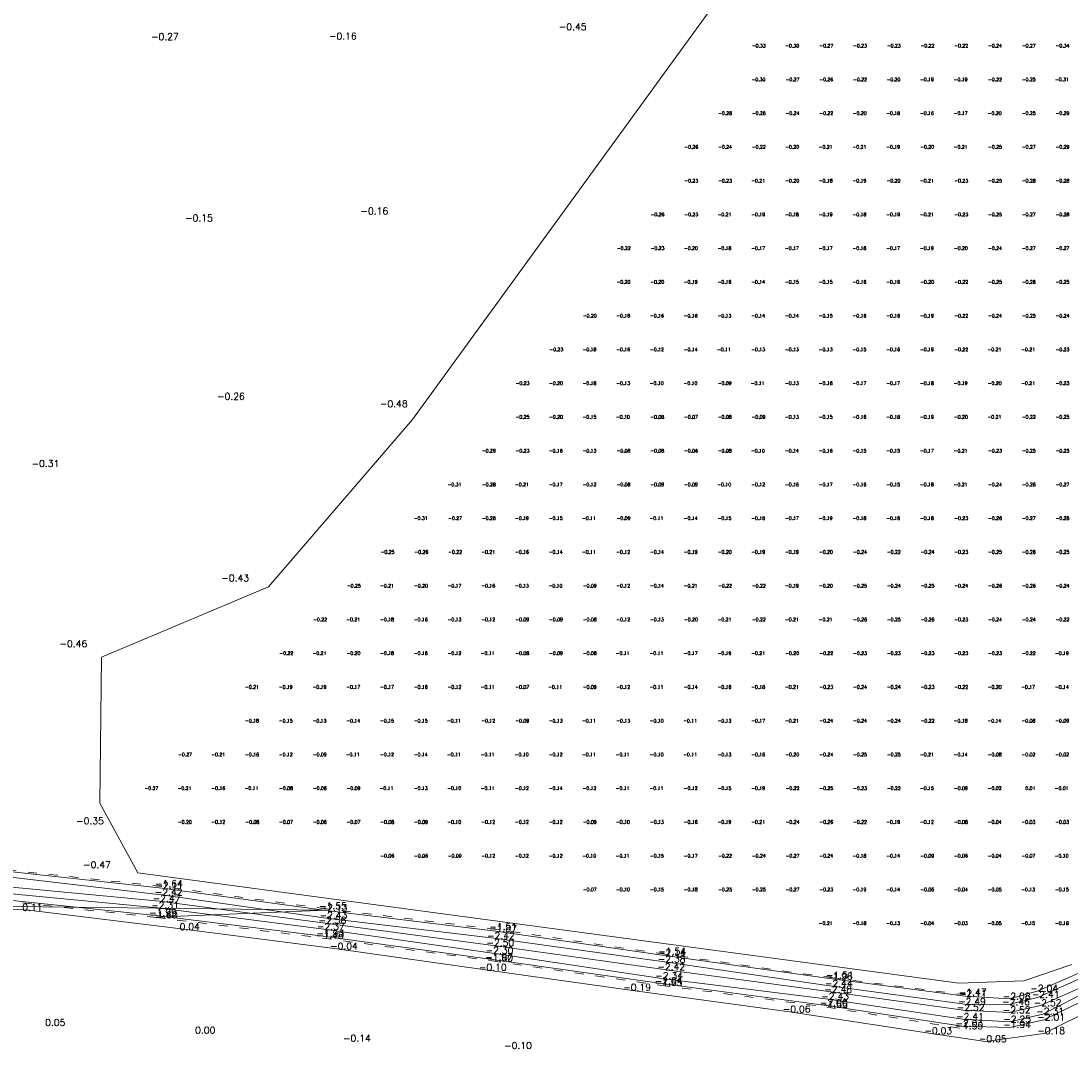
# Model space of a CAD drawing. Header units: metres. Extents: x 102665 to 103901, y 415762 to 419767.
# Tile 43 of 93: x 102955 to 103111, y 418639 to 418792. Entities that reach past the tile are written whole.
import ezdxf
from ezdxf.enums import TextEntityAlignment as Align

# ---------------------------------------------------------------- set-up
doc = ezdxf.new("R2010")
doc.units = ezdxf.units.M
doc.header["$MEASUREMENT"] = 0
doc.linetypes.add('DGN Style 5', pattern=[3.099898, 1.328528, -1.77137])
for name, color, linetype, lineweight in [('DTM-Bodemsloot', 162, 'Continuous', 0), ('DTM-Hoogtecijfer', 7, 'Continuous', 0), ('DTM-Meetpunt', 40, 'Continuous', 0), ('DTM_23-02-2012_luchtfoto drone', 40, 'Continuous', 0), ('DTM_27-12-2009_terrestrisch', 97, 'Continuous', 0), ('DTM_hoogtelijn', 251, 'DGN Style 5', 0), ('DTM_talud', 94, 'Continuous', 0)]:
    doc.layers.add(name, color=color, linetype=linetype, lineweight=lineweight)
doc.styles.get("Standard").update_dxf_attribs({"font": 'txt.shx'})

msp = doc.modelspace()

# ---------------------------------------------------------------- linework, layer by layer
at = {"layer": 'DTM-Bodemsloot', "extrusion": (0.00353, 0.391746, 0.920067), "elevation": 164369.92, "flags": 128}
msp.add_lwpolyline([(-99139.5, -386034.38), (-99223.53, -386034.13), (-99198.36, -386032.76)], dxfattribs=at)
at = {"layer": 'DTM-Bodemsloot'}
for points in [[(102916.12, 418663.43, -2.33), (102924.39, 418663.8, -2.34), (102948.66, 418665.34, -2.38), (102975.76, 418662.19, -2.42), (103000.17, 418658.75, -2.43), (103024.98, 418655.75, -2.42), (103050.28, 418652.28, -2.38), (103075.05, 418648.65, -2.44), (103094.78, 418645.99, -2.49), (103101.3, 418645.94, -2.46), (103105.71, 418647.02, -2.41), (103112.33, 418650.01, -2.4), (103124.71, 418658.52, -2.4), (103137.77, 418667.71, -2.32), (103151.74, 418680.04, -2.34), (103162.66, 418692.89, -2.22), (103174.93, 418709.32, -2.24), (103187.01, 418727.34, -2.2), (103199.29, 418748.44, -2.25)], [(102916.14, 418662.53, -2.52), (102924.37, 418662.84, -2.55), (102948.81, 418663.79, -2.53), (102975.46, 418661.26, -2.47), (103000.01, 418658.02, -2.56), (103024.89, 418654.7, -2.5), (103050.22, 418651.12, -2.42), (103074.96, 418647.8, -2.48), (103094.58, 418645.1, -2.52), (103101.41, 418644.74, -2.52), (103106, 418645.8, -2.52), (103113.09, 418648.96, -2.45), (103125.37, 418657.65, -2.42), (103138.43, 418666.92, -2.37), (103152.29, 418679.56, -2.43), (103163.25, 418692.28, -2.33), (103175.54, 418708.81, -2.32), (103187.41, 418726.97, -2.27), (103199.99, 418748.04, -2.31)], [(103200.71, 418747.71, -2.3), (103187.97, 418726.55, -2.24), (103176.13, 418708.55, -2.26), (103163.91, 418691.64, -2.23), (103152.84, 418678.9, -2.31), (103138.76, 418666.26, -2.26), (103125.96, 418656.47, -2.34), (103113.48, 418648.15, -2.34), (103106.36, 418644.53, -2.31), (103101.47, 418643.37, -2.25), (103094.48, 418643.77, -2.41), (103074.51, 418646.76, -2.43), (103049.9, 418649.8, -2.34), (103024.77, 418653.57, -2.3), (102999.78, 418657.09, -2.37), (102975.21, 418660.25, -2.31), (102948.81, 418662.78, -2.38), (102924.38, 418661.95, -2.44), (102916.16, 418661.68, -2.38)]]:
    msp.add_polyline3d(points, dxfattribs=at)
at = {"layer": 'DTM-Meetpunt'}
for p in [(103064.4, 418787.75, -0.33), (103069.4, 418787.75, -0.3), (103074.4, 418787.75, -0.27), (103079.4, 418787.75, -0.23), (103084.4, 418787.75, -0.23), (103089.4, 418787.75, -0.22), (103094.4, 418787.75, -0.22), (103099.4, 418787.75, -0.24), (103104.4, 418787.75, -0.27), (103109.4, 418787.75, -0.34), (103064.4, 418782.75, -0.3), (103069.4, 418782.75, -0.27), (103074.4, 418782.75, -0.26), (103079.4, 418782.75, -0.22), (103084.4, 418782.75, -0.2), (103089.4, 418782.75, -0.19), (103094.4, 418782.75, -0.19), (103099.4, 418782.75, -0.22), (103104.4, 418782.75, -0.25), (103109.4, 418782.75, -0.31), (103059.4, 418777.75, -0.28), (103064.4, 418777.75, -0.26), (103069.4, 418777.75, -0.24), (103074.4, 418777.75, -0.22), (103079.4, 418777.75, -0.2), (103084.4, 418777.75, -0.18), (103089.4, 418777.75, -0.16), (103094.4, 418777.75, -0.17), (103099.4, 418777.75, -0.2), (103104.4, 418777.75, -0.25), (103109.4, 418777.75, -0.29), (103054.4, 418772.75, -0.26), (103059.4, 418772.75, -0.24), (103064.4, 418772.75, -0.22), (103069.4, 418772.75, -0.2), (103074.4, 418772.75, -0.21), (103079.4, 418772.75, -0.21), (103084.4, 418772.75, -0.19), (103089.4, 418772.75, -0.2), (103094.4, 418772.75, -0.21), (103099.4, 418772.75, -0.24), (103104.4, 418772.75, -0.27), (103109.4, 418772.75, -0.29), (103054.4, 418767.75, -0.23), (103059.4, 418767.75, -0.23), (103064.4, 418767.75, -0.21), (103069.4, 418767.75, -0.2), (103074.4, 418767.75, -0.18), (103079.4, 418767.75, -0.19), (103084.4, 418767.75, -0.2), (103089.4, 418767.75, -0.21), (103094.4, 418767.75, -0.23), (103099.4, 418767.75, -0.25), (103104.4, 418767.75, -0.28), (103109.4, 418767.75, -0.28), (103049.4, 418762.75, -0.26), (103054.4, 418762.75, -0.23), (103059.4, 418762.75, -0.21), (103064.4, 418762.75, -0.18), (103069.4, 418762.75, -0.18), (103074.4, 418762.75, -0.19), (103079.4, 418762.75, -0.18), (103084.4, 418762.75, -0.19), (103089.4, 418762.75, -0.21), (103094.4, 418762.75, -0.23), (103099.4, 418762.75, -0.25), (103104.4, 418762.75, -0.27), (103109.4, 418762.75, -0.28), (103044.4, 418757.75, -0.22), (103049.4, 418757.75, -0.23), (103054.4, 418757.75, -0.2), (103059.4, 418757.75, -0.18), (103064.4, 418757.75, -0.17), (103069.4, 418757.75, -0.17), (103074.4, 418757.75, -0.17), (103079.4, 418757.75, -0.18), (103084.4, 418757.75, -0.17), (103089.4, 418757.75, -0.19), (103094.4, 418757.75, -0.2), (103099.4, 418757.75, -0.24), (103104.4, 418757.75, -0.27), (103109.4, 418757.75, -0.27), (103044.4, 418752.75, -0.2), (103049.4, 418752.75, -0.2), (103054.4, 418752.75, -0.19), (103059.4, 418752.75, -0.16), (103064.4, 418752.75, -0.14), (103069.4, 418752.75, -0.15), (103074.4, 418752.75, -0.15), (103079.4, 418752.75, -0.16), (103084.4, 418752.75, -0.16), (103089.4, 418752.75, -0.2), (103094.4, 418752.75, -0.22), (103099.4, 418752.75, -0.25), (103104.4, 418752.75, -0.26), (103109.4, 418752.75, -0.25), (103039.4, 418747.75, -0.2), (103044.4, 418747.75, -0.18), (103049.4, 418747.75, -0.16), (103054.4, 418747.75, -0.16), (103059.4, 418747.75, -0.13), (103064.4, 418747.75, -0.14), (103069.4, 418747.75, -0.14), (103074.4, 418747.75, -0.15), (103079.4, 418747.75, -0.16), (103084.4, 418747.75, -0.16), (103089.4, 418747.75, -0.19), (103094.4, 418747.75, -0.22), (103099.4, 418747.75, -0.24), (103104.4, 418747.75, -0.25), (103109.4, 418747.75, -0.24), (103034.4, 418742.75, -0.23), (103039.4, 418742.75, -0.18), (103044.4, 418742.75, -0.16), (103049.4, 418742.75, -0.12), (103054.4, 418742.75, -0.14), (103059.4, 418742.75, -0.11), (103064.4, 418742.75, -0.13), (103069.4, 418742.75, -0.13), (103074.4, 418742.75, -0.13), (103079.4, 418742.75, -0.15), (103084.4, 418742.75, -0.16), (103089.4, 418742.75, -0.19), (103094.4, 418742.75, -0.22), (103099.4, 418742.75, -0.21), (103104.4, 418742.75, -0.21), (103109.4, 418742.75, -0.23), (103029.4, 418737.75, -0.23), (103034.4, 418737.75, -0.2), (103039.4, 418737.75, -0.18), (103044.4, 418737.75, -0.13), (103049.4, 418737.75, -0.1), (103054.4, 418737.75, -0.1), (103059.4, 418737.75, -0.09), (103064.4, 418737.75, -0.11), (103069.4, 418737.75, -0.13), (103074.4, 418737.75, -0.16), (103079.4, 418737.75, -0.17), (103084.4, 418737.75, -0.17), (103089.4, 418737.75, -0.18), (103094.4, 418737.75, -0.19), (103099.4, 418737.75, -0.2), (103104.4, 418737.75, -0.21), (103109.4, 418737.75, -0.23), (103029.4, 418732.75, -0.25), (103034.4, 418732.75, -0.2), (103039.4, 418732.75, -0.15), (103044.4, 418732.75, -0.1), (103049.4, 418732.75, -0.08), (103054.4, 418732.75, -0.07), (103059.4, 418732.75, -0.08), (103064.4, 418732.75, -0.09), (103069.4, 418732.75, -0.13), (103074.4, 418732.75, -0.15), (103079.4, 418732.75, -0.16), (103084.4, 418732.75, -0.18), (103089.4, 418732.75, -0.19), (103094.4, 418732.75, -0.2), (103099.4, 418732.75, -0.21), (103104.4, 418732.75, -0.22), (103109.4, 418732.75, -0.25), (103024.4, 418727.75, -0.29), (103029.4, 418727.75, -0.23), (103034.4, 418727.75, -0.16), (103039.4, 418727.75, -0.13), (103044.4, 418727.75, -0.08), (103049.4, 418727.75, -0.08), (103054.4, 418727.75, -0.06), (103059.4, 418727.75, -0.08), (103064.4, 418727.75, -0.1), (103069.4, 418727.75, -0.14), (103074.4, 418727.75, -0.16), (103079.4, 418727.75, -0.15), (103084.4, 418727.75, -0.15), (103089.4, 418727.75, -0.17), (103094.4, 418727.75, -0.21), (103099.4, 418727.75, -0.23), (103104.4, 418727.75, -0.25), (103109.4, 418727.75, -0.25), (103019.4, 418722.75, -0.31), (103024.4, 418722.75, -0.28), (103029.4, 418722.75, -0.21), (103034.4, 418722.75, -0.17), (103039.4, 418722.75, -0.12), (103044.4, 418722.75, -0.08), (103049.4, 418722.75, -0.09), (103054.4, 418722.75, -0.09), (103059.4, 418722.75, -0.1), (103064.4, 418722.75, -0.12), (103069.4, 418722.75, -0.16), (103074.4, 418722.75, -0.17), (103079.4, 418722.75, -0.16), (103084.4, 418722.75, -0.15), (103089.4, 418722.75, -0.18), (103094.4, 418722.75, -0.21), (103099.4, 418722.75, -0.24), (103104.4, 418722.75, -0.26), (103109.4, 418722.75, -0.27), (103014.4, 418717.75, -0.31), (103019.4, 418717.75, -0.27), (103024.4, 418717.75, -0.26), (103029.4, 418717.75, -0.19), (103034.4, 418717.75, -0.15), (103039.4, 418717.75, -0.11), (103044.4, 418717.75, -0.09), (103049.4, 418717.75, -0.11), (103054.4, 418717.75, -0.14), (103059.4, 418717.75, -0.15), (103064.4, 418717.75, -0.16), (103069.4, 418717.75, -0.17), (103074.4, 418717.75, -0.19), (103079.4, 418717.75, -0.18), (103084.4, 418717.75, -0.16), (103089.4, 418717.75, -0.18), (103094.4, 418717.75, -0.23), (103099.4, 418717.75, -0.26), (103104.4, 418717.75, -0.27), (103109.4, 418717.75, -0.26), (103009.4, 418712.75, -0.25), (103014.4, 418712.75, -0.26), (103019.4, 418712.75, -0.22), (103024.4, 418712.75, -0.21), (103029.4, 418712.75, -0.16), (103034.4, 418712.75, -0.14), (103039.4, 418712.75, -0.11), (103044.4, 418712.75, -0.12), (103049.4, 418712.75, -0.14), (103054.4, 418712.75, -0.19), (103059.4, 418712.75, -0.2), (103064.4, 418712.75, -0.19), (103069.4, 418712.75, -0.19), (103074.4, 418712.75, -0.2), (103079.4, 418712.75, -0.24), (103084.4, 418712.75, -0.22), (103089.4, 418712.75, -0.24), (103094.4, 418712.75, -0.23), (103099.4, 418712.75, -0.25), (103104.4, 418712.75, -0.26), (103109.4, 418712.75, -0.25), (103004.4, 418707.75, -0.25), (103009.4, 418707.75, -0.21), (103014.4, 418707.75, -0.2), (103019.4, 418707.75, -0.17), (103024.4, 418707.75, -0.16), (103029.4, 418707.75, -0.13), (103034.4, 418707.75, -0.1), (103039.4, 418707.75, -0.09), (103044.4, 418707.75, -0.12), (103049.4, 418707.75, -0.14), (103054.4, 418707.75, -0.21), (103059.4, 418707.75, -0.22), (103064.4, 418707.75, -0.22), (103069.4, 418707.75, -0.19), (103074.4, 418707.75, -0.2), (103079.4, 418707.75, -0.25), (103084.4, 418707.75, -0.24), (103089.4, 418707.75, -0.25), (103094.4, 418707.75, -0.24), (103099.4, 418707.75, -0.26), (103104.4, 418707.75, -0.26), (103109.4, 418707.75, -0.24), (102999.4, 418702.75, -0.22), (103004.4, 418702.75, -0.21), (103009.4, 418702.75, -0.18), (103014.4, 418702.75, -0.16), (103019.4, 418702.75, -0.13), (103024.4, 418702.75, -0.12), (103029.4, 418702.75, -0.09), (103034.4, 418702.75, -0.09), (103039.4, 418702.75, -0.08), (103044.4, 418702.75, -0.12), (103049.4, 418702.75, -0.13), (103054.4, 418702.75, -0.2), (103059.4, 418702.75, -0.21), (103064.4, 418702.75, -0.22), (103069.4, 418702.75, -0.21), (103074.4, 418702.75, -0.21), (103079.4, 418702.75, -0.26), (103084.4, 418702.75, -0.25), (103089.4, 418702.75, -0.26), (103094.4, 418702.75, -0.23), (103099.4, 418702.75, -0.24), (103104.4, 418702.75, -0.24), (103109.4, 418702.75, -0.22), (102994.4, 418697.75, -0.22), (102999.4, 418697.75, -0.21), (103004.4, 418697.75, -0.2), (103009.4, 418697.75, -0.18), (103014.4, 418697.75, -0.15), (103019.4, 418697.75, -0.12), (103024.4, 418697.75, -0.11), (103029.4, 418697.75, -0.08), (103034.4, 418697.75, -0.09), (103039.4, 418697.75, -0.08), (103044.4, 418697.75, -0.11), (103049.4, 418697.75, -0.11), (103054.4, 418697.75, -0.17), (103059.4, 418697.75, -0.19), (103064.4, 418697.75, -0.21), (103069.4, 418697.75, -0.2), (103074.4, 418697.75, -0.22), (103079.4, 418697.75, -0.23), (103084.4, 418697.75, -0.23), (103089.4, 418697.75, -0.23), (103094.4, 418697.75, -0.23), (103099.4, 418697.75, -0.23), (103104.4, 418697.75, -0.22), (103109.4, 418697.75, -0.19), (102989.4, 418692.75, -0.21), (102994.4, 418692.75, -0.19), (102999.4, 418692.75, -0.19), (103004.4, 418692.75, -0.17), (103009.4, 418692.75, -0.17), (103014.4, 418692.75, -0.16), (103019.4, 418692.75, -0.12), (103024.4, 418692.75, -0.11), (103029.4, 418692.75, -0.07), (103034.4, 418692.75, -0.11), (103039.4, 418692.75, -0.09), (103044.4, 418692.75, -0.12), (103049.4, 418692.75, -0.11), (103054.4, 418692.75, -0.14), (103059.4, 418692.75, -0.16), (103064.4, 418692.75, -0.18), (103069.4, 418692.75, -0.21), (103074.4, 418692.75, -0.23), (103079.4, 418692.75, -0.24), (103084.4, 418692.75, -0.24), (103089.4, 418692.75, -0.23), (103094.4, 418692.75, -0.22), (103099.4, 418692.75, -0.2), (103104.4, 418692.75, -0.17), (103109.4, 418692.75, -0.14), (102989.4, 418687.75, -0.18), (102994.4, 418687.75, -0.15), (102999.4, 418687.75, -0.13), (103004.4, 418687.75, -0.14), (103009.4, 418687.75, -0.15), (103014.4, 418687.75, -0.15), (103019.4, 418687.75, -0.11), (103024.4, 418687.75, -0.12), (103029.4, 418687.75, -0.09), (103034.4, 418687.75, -0.13), (103039.4, 418687.75, -0.11), (103044.4, 418687.75, -0.13), (103049.4, 418687.75, -0.1), (103054.4, 418687.75, -0.11), (103059.4, 418687.75, -0.13), (103064.4, 418687.75, -0.17), (103069.4, 418687.75, -0.21), (103074.4, 418687.75, -0.24), (103079.4, 418687.75, -0.24), (103084.4, 418687.75, -0.24), (103089.4, 418687.75, -0.22), (103094.4, 418687.75, -0.18), (103099.4, 418687.75, -0.14), (103104.4, 418687.75, -0.08), (103109.4, 418687.75, -0.09), (102979.4, 418682.75, -0.27), (102984.4, 418682.75, -0.21), (102989.4, 418682.75, -0.16), (102994.4, 418682.75, -0.12), (102999.4, 418682.75, -0.09), (103004.4, 418682.75, -0.11), (103009.4, 418682.75, -0.12), (103014.4, 418682.75, -0.14), (103019.4, 418682.75, -0.11), (103024.4, 418682.75, -0.11), (103029.4, 418682.75, -0.1), (103034.4, 418682.75, -0.12), (103039.4, 418682.75, -0.11), (103044.4, 418682.75, -0.11), (103049.4, 418682.75, -0.1), (103054.4, 418682.75, -0.11), (103059.4, 418682.75, -0.13), (103064.4, 418682.75, -0.16), (103069.4, 418682.75, -0.2), (103074.4, 418682.75, -0.24), (103079.4, 418682.75, -0.25), (103084.4, 418682.75, -0.25), (103089.4, 418682.75, -0.21), (103094.4, 418682.75, -0.14), (103099.4, 418682.75, -0.08), (103104.4, 418682.75, -0.02), (103109.4, 418682.75, -0.02), (102979.4, 418677.75, -0.21), (102984.4, 418677.75, -0.16), (102989.4, 418677.75, -0.11), (102994.4, 418677.75, -0.08), (102999.4, 418677.75, -0.06), (103004.4, 418677.75, -0.09), (103009.4, 418677.75, -0.11), (103014.4, 418677.75, -0.13), (103019.4, 418677.75, -0.1), (103024.4, 418677.75, -0.11), (103029.4, 418677.75, -0.12), (103034.4, 418677.75, -0.14), (103039.4, 418677.75, -0.12), (103044.4, 418677.75, -0.11), (103049.4, 418677.75, -0.11), (103054.4, 418677.75, -0.12), (103059.4, 418677.75, -0.15), (103064.4, 418677.75, -0.19), (103069.4, 418677.75, -0.22), (103074.4, 418677.75, -0.25), (103079.4, 418677.75, -0.23), (103084.4, 418677.75, -0.22), (103089.4, 418677.75, -0.15), (103094.4, 418677.75, -0.09), (103099.4, 418677.75, -0.02), (103104.4, 418677.75, 0.01), (103109.4, 418677.75, -0.01), (102984.4, 418672.75, -0.12), (102989.4, 418672.75, -0.08), (102994.4, 418672.75, -0.07), (102999.4, 418672.75, -0.06), (103004.4, 418672.75, -0.07), (103009.4, 418672.75, -0.08), (103014.4, 418672.75, -0.09), (103019.4, 418672.75, -0.1), (103024.4, 418672.75, -0.12), (103029.4, 418672.75, -0.12), (103034.4, 418672.75, -0.12), (103039.4, 418672.75, -0.09), (103044.4, 418672.75, -0.1), (103049.4, 418672.75, -0.13), (103054.4, 418672.75, -0.16), (103059.4, 418672.75, -0.19), (103064.4, 418672.75, -0.21), (103069.4, 418672.75, -0.24), (103074.4, 418672.75, -0.26), (103079.4, 418672.75, -0.22), (103084.4, 418672.75, -0.19), (103089.4, 418672.75, -0.12), (103094.4, 418672.75, -0.08), (103099.4, 418672.75, -0.04), (103104.4, 418672.75, -0.03), (103109.4, 418672.75, -0.03), (103009.4, 418667.75, -0.06), (103014.4, 418667.75, -0.06), (103019.4, 418667.75, -0.09), (103024.4, 418667.75, -0.12), (103029.4, 418667.75, -0.12), (103034.4, 418667.75, -0.12), (103039.4, 418667.75, -0.1), (103044.4, 418667.75, -0.11), (103049.4, 418667.75, -0.15), (103054.4, 418667.75, -0.17), (103059.4, 418667.75, -0.22), (103064.4, 418667.75, -0.24), (103069.4, 418667.75, -0.27), (103074.4, 418667.75, -0.24), (103079.4, 418667.75, -0.18), (103084.4, 418667.75, -0.14), (103089.4, 418667.75, -0.09), (103094.4, 418667.75, -0.06), (103099.4, 418667.75, -0.04), (103104.4, 418667.75, -0.07), (103109.4, 418667.75, -0.1), (103039.4, 418662.75, -0.07), (103044.4, 418662.75, -0.1), (103049.4, 418662.75, -0.15), (103054.4, 418662.75, -0.18), (103059.4, 418662.75, -0.25), (103064.4, 418662.75, -0.25), (103069.4, 418662.75, -0.27), (103074.4, 418662.75, -0.23), (103079.4, 418662.75, -0.19), (103084.4, 418662.75, -0.14), (103089.4, 418662.75, -0.06), (103094.4, 418662.75, -0.04), (103099.4, 418662.75, -0.05), (103104.4, 418662.75, -0.13), (103109.4, 418662.75, -0.15), (103074.4, 418657.75, -0.21), (103079.4, 418657.75, -0.18), (103084.4, 418657.75, -0.13), (103089.4, 418657.75, -0.04), (103094.4, 418657.75, -0.03), (103099.4, 418657.75, -0.05), (103104.4, 418657.75, -0.15), (103109.4, 418657.75, -0.18)]:
    msp.add_point(p, dxfattribs=at)
at = {"layer": 'DTM_23-02-2012_luchtfoto drone', "elevation": -0.52, "flags": 128}
msp.add_lwpolyline([(103114.55, 419120.79), (102792.99, 419063.86), (102799.4, 419017.75), (102799.4, 419017.75), (102809.4, 418985.25), (102819.4, 418952.75), (102836.43, 418895.72), (102849.2, 418847.73), (102855.93, 418830.32), (102854.65, 418820.63), (103062.28, 418854.47), (103086.69, 418857.62), (103087.41, 418855.21), (103075.51, 418851.64), (103071.35, 418822.89), (103063.96, 418802.82), (103012.95, 418732.59), (102991.6, 418707.83), (102966.88, 418697.4), (102966.62, 418675.77), (102972.26, 418665.44), (103093.91, 418649.09), (103103.51, 418649.43), (103110.65, 418651.89)], dxfattribs=at)
at = {"layer": 'DTM_27-12-2009_terrestrisch'}
msp.add_polyline3d([(103110.65, 418651.89, 0), (103103.51, 418649.43, 0), (103093.91, 418649.09, 0), (102972.26, 418665.44, 0), (102966.62, 418675.77, 0), (102966.88, 418697.4, 0), (102991.6, 418707.83, 0), (103012.95, 418732.59, 0), (103063.96, 418802.82, 0)], dxfattribs=at)
at = {"layer": 'DTM_hoogtelijn'}
for points in [[(103094.89, 418647.36, -1.47), (103075.2, 418649.89, -1.51), (103050.36, 418653.41, -1.54), (103025.32, 418657.08, -1.51), (103000.11, 418660.14, -1.55), (102975.79, 418663.44, -1.64), (102948.34, 418666.37, -1.7), (102924.24, 418664.64, -1.52), (102915.88, 418664.34, -1.47)], [(102916.18, 418660.61, -1.62), (102924.51, 418660.83, -1.61), (102948.99, 418661.65, -1.6), (102975.01, 418658.84, -1.6), (102999.62, 418655.78, -1.48), (103024.72, 418652.43, -1.59), (103049.82, 418648.78, -1.65), (103074.32, 418645.57, -1.55), (103094.38, 418642.38, -1.55)]]:
    msp.add_polyline3d(points, dxfattribs=at)
at = {"layer": 'DTM_talud'}
for points in [[(103198.56, 418748.87, -2.04), (103186.43, 418727.84, -2.11), (103174.28, 418709.87, -1.98), (103162.12, 418693.41, -2.04), (103151.18, 418680.71, -2.09), (103137.34, 418668.39, -2.09), (103124.21, 418659.16, -2.04), (103112.02, 418650.75, -2.13), (103105.48, 418647.94, -2.04), (103101.41, 418646.77, -2.08), (103094.9, 418647.17, -2.11), (103075.06, 418649.73, -1.98), (103050.3, 418653.21, -2.14), (103025.3, 418656.8, -1.86), (103000.19, 418659.87, -2.13), (102975.84, 418663.17, -2.11), (102948.56, 418666.14, -2.22), (102924.31, 418664.49, -2.04), (102916.11, 418664.18, -1.99)], [(102916.17, 418660.74, -1.96), (102924.45, 418660.96, -1.94), (102948.88, 418661.84, -2.07), (102974.92, 418659.15, -1.99), (102999.7, 418656.06, -1.93), (103024.72, 418652.59, -1.97), (103049.82, 418649.04, -2.04), (103074.3, 418645.8, -2), (103094.38, 418642.73, -2.03), (103101.46, 418642.56, -1.94), (103106.51, 418643.66, -2.01), (103113.89, 418647.28, -2.05), (103126.53, 418655.79, -2.05), (103139.41, 418665.48, -2.09), (103153.49, 418678.32, -2.03), (103164.7, 418691.05, -2.01), (103176.73, 418708.13, -2.02), (103188.65, 418726.15, -2.06), (103201.38, 418747.45, -2.05)], [(103202.82, 418746.85, -0.48), (103189.9, 418724.75, -0.32), (103178.42, 418707.48, -0.26), (103166.14, 418690.43, -0.3), (103154.28, 418676.72, -0.3), (103139.86, 418663.52, -0.21), (103126.57, 418653.58, -0.19), (103114.24, 418645.48, -0.23), (103106.51, 418641.67, -0.18), (103097.86, 418640.45, -0.05), (103089.78, 418641.66, -0.03), (103068.81, 418644.87, -0.06), (103045.17, 418648.09, -0.19), (103023.78, 418651.06, -0.1), (103001.73, 418654.18, -0.04), (102979.44, 418657.08, 0.04), (102956.11, 418659.93, 0.11), (102950.87, 418660.2, -0.04), (102941.36, 418659.89, -0.45), (102928.32, 418659.66, -0.38), (102916.2, 418659.28, -0.38)]]:
    msp.add_polyline3d(points, dxfattribs=at)

# ---------------------------------------------------------------- texts
at = {"layer": 'DTM-Hoogtecijfer', "linetype": 'Continuous', "lineweight": 0}
for s, p in [('-0.45', (103034.61, 418790.28)), ('-0.27', (102974.19, 418788.82)), ('-0.16', (103000.56, 418788.9)), ('-0.15', (102979.24, 418761.95)), ('-0.16', (103005.23, 418762.99)), ('-0.26', (102983.98, 418735.54)), ('-0.48', (103008.11, 418734.43)), ('-0.31', (102956.49, 418725.58)), ('-0.43', (102984.61, 418708.62)), ('-0.46', (102960.63, 418698.89)), ('-0.35', (102963.1, 418672.65)), ('-0.47', (102964.13, 418666.15)), ('-1.64', (102974.8, 418663.35)), ('-2.11', (102974.84, 418663.08)), ('-2.47', (102974.46, 418661.17)), ('-2.42', (102974.76, 418662.09)), ('0.11', (102955.11, 418659.84)), ('-2.31', (102974.22, 418660.15)), ('-1.55', (102999.11, 418660.05)), ('-2.13', (102999.19, 418659.78)), ('-2.13', (102999.19, 418659.78)), ('-1.99', (102973.92, 418659.06)), ('-1.60', (102974.02, 418658.74)), ('-1.60', (102974.02, 418658.74)), ('-2.56', (102999.01, 418657.92)), ('-2.43', (102999.17, 418658.65)), ('0.04', (102978.44, 418656.98)), ('-2.37', (102998.78, 418657)), ('-1.87', (103024.3, 418656.71)), ('-1.51', (103024.32, 418656.99)), ('-1.48', (102998.62, 418655.68)), ('-1.93', (102998.7, 418655.97)), ('-2.50', (103023.89, 418654.61)), ('-2.42', (103023.98, 418655.65)), ('-0.04', (103000.73, 418654.09)), ('-2.30', (103023.77, 418653.47)), ('-2.14', (103049.3, 418653.11)), ('-1.54', (103049.36, 418653.32)), ('-1.97', (103023.72, 418652.5)), ('-1.60', (103023.72, 418652.34)), ('-2.38', (103049.28, 418652.19)), ('-0.10', (103022.78, 418650.96)), ('-2.42', (103049.22, 418651.03)), ('-1.65', (103048.82, 418648.69)), ('-2.04', (103048.82, 418648.94)), ('-2.34', (103048.9, 418649.71)), ('-2.44', (103074.05, 418648.56)), ('-1.98', (103074.06, 418649.64)), ('-1.51', (103074.2, 418649.8)), ('-0.19', (103044.17, 418648)), ('-2.48', (103073.96, 418647.7)), ('-1.47', (103093.89, 418647.26)), ('-2.11', (103093.9, 418647.08)), ('-2.04', (103104.48, 418647.85)), ('-2.41', (103104.71, 418646.93)), ('-2.00', (103073.3, 418645.71)), ('-1.55', (103073.33, 418645.48)), ('-2.43', (103073.51, 418646.67)), ('-2.49', (103093.78, 418645.9)), ('-2.46', (103100.3, 418645.85)), ('-2.08', (103100.41, 418646.67)), ('-2.52', (103105, 418645.71)), ('-0.06', (103067.81, 418644.77)), ('-2.52', (103093.58, 418645.01)), ('-2.52', (103100.41, 418644.64)), ('-2.31', (103105.36, 418644.43)), ('0.05', (102958.51, 418642.77)), ('-2.03', (103093.38, 418642.64)), ('-1.55', (103093.38, 418642.29)), ('-2.41', (103093.48, 418643.67)), ('-2.25', (103100.47, 418643.28)), ('-1.94', (103100.47, 418642.47)), ('-2.01', (103105.51, 418643.57)), ('0.00', (102980.73, 418641.65)), ('-0.03', (103088.78, 418641.56)), ('-0.18', (103105.51, 418641.57)), ('-0.14', (103002.64, 418640.45)), ('-0.10', (103026.52, 418639.37)), ('-0.05', (103096.86, 418640.36))]:
    msp.add_text(s, height=1, dxfattribs=at).set_placement(p)
at = {"layer": 'DTM-Hoogtecijfer'}
for s, p in [('-0.33', (103064.25, 418787.73, 0.12)), ('-0.30', (103069.2, 418787.73, 0.12)), ('-0.27', (103074.25, 418787.73, 0.12)), ('-0.23', (103079.25, 418787.73, 0.12)), ('-0.23', (103084.25, 418787.73, 0.12)), ('-0.22', (103089.25, 418787.73, 0.12)), ('-0.22', (103094.25, 418787.73, 0.12)), ('-0.24', (103099.25, 418787.73, 0.12)), ('-0.27', (103104.25, 418787.73, 0.12)), ('-0.34', (103109.25, 418787.73, 0.12)), ('-0.30', (103064.2, 418782.73, 0.12)), ('-0.27', (103069.25, 418782.73, 0.12)), ('-0.26', (103074.25, 418782.73, 0.12)), ('-0.22', (103079.25, 418782.73, 0.12)), ('-0.20', (103084.2, 418782.73, 0.12)), ('-0.19', (103089.16, 418782.73, 0.12)), ('-0.19', (103094.16, 418782.73, 0.12)), ('-0.22', (103099.25, 418782.73, 0.12)), ('-0.25', (103104.25, 418782.73, 0.12)), ('-0.31', (103109.16, 418782.73, 0.12)), ('-0.28', (103059.25, 418777.73, 0.12)), ('-0.26', (103064.25, 418777.73, 0.12)), ('-0.24', (103069.25, 418777.73, 0.12)), ('-0.22', (103074.25, 418777.73, 0.12)), ('-0.20', (103079.2, 418777.73, 0.12)), ('-0.18', (103084.16, 418777.73, 0.12)), ('-0.16', (103089.16, 418777.73, 0.12)), ('-0.17', (103094.16, 418777.73, 0.12)), ('-0.20', (103099.2, 418777.73, 0.12)), ('-0.25', (103104.25, 418777.73, 0.12)), ('-0.29', (103109.25, 418777.73, 0.12)), ('-0.26', (103054.25, 418772.73, 0.12)), ('-0.24', (103059.25, 418772.73, 0.12)), ('-0.22', (103064.25, 418772.73, 0.12)), ('-0.20', (103069.2, 418772.73, 0.12)), ('-0.21', (103074.16, 418772.73, 0.12)), ('-0.21', (103079.16, 418772.73, 0.12)), ('-0.19', (103084.16, 418772.73, 0.12)), ('-0.20', (103089.2, 418772.73, 0.12)), ('-0.21', (103094.16, 418772.73, 0.12)), ('-0.25', (103099.25, 418772.73, 0.12)), ('-0.27', (103104.25, 418772.73, 0.12)), ('-0.29', (103109.25, 418772.73, 0.12)), ('-0.23', (103054.25, 418767.73, 0.12)), ('-0.23', (103059.25, 418767.73, 0.12)), ('-0.21', (103064.16, 418767.73, 0.12)), ('-0.20', (103069.2, 418767.73, 0.12)), ('-0.18', (103074.16, 418767.73, 0.12)), ('-0.19', (103079.16, 418767.73, 0.12)), ('-0.20', (103084.2, 418767.73, 0.12)), ('-0.21', (103089.16, 418767.73, 0.12)), ('-0.23', (103094.25, 418767.73, 0.12)), ('-0.25', (103099.25, 418767.73, 0.12)), ('-0.28', (103104.25, 418767.73, 0.12)), ('-0.28', (103109.25, 418767.73, 0.12)), ('-0.26', (103049.25, 418762.73, 0.12)), ('-0.23', (103054.25, 418762.73, 0.12)), ('-0.21', (103059.16, 418762.73, 0.12)), ('-0.19', (103064.16, 418762.73, 0.12)), ('-0.18', (103069.16, 418762.73, 0.12)), ('-0.19', (103074.16, 418762.73, 0.12)), ('-0.18', (103079.16, 418762.73, 0.12)), ('-0.19', (103084.16, 418762.73, 0.12)), ('-0.21', (103089.16, 418762.73, 0.12)), ('-0.23', (103094.25, 418762.73, 0.12)), ('-0.25', (103099.25, 418762.73, 0.12)), ('-0.27', (103104.25, 418762.73, 0.12)), ('-0.28', (103109.25, 418762.73, 0.12)), ('-0.22', (103044.25, 418757.73, 0.12)), ('-0.23', (103049.25, 418757.73, 0.12)), ('-0.20', (103054.2, 418757.73, 0.12)), ('-0.18', (103059.16, 418757.73, 0.12)), ('-0.17', (103064.16, 418757.73, 0.12)), ('-0.17', (103069.16, 418757.73, 0.12)), ('-0.17', (103074.16, 418757.73, 0.12)), ('-0.18', (103079.16, 418757.73, 0.12)), ('-0.17', (103084.16, 418757.73, 0.12)), ('-0.19', (103089.16, 418757.73, 0.12)), ('-0.20', (103094.2, 418757.73, 0.12)), ('-0.24', (103099.25, 418757.73, 0.12)), ('-0.27', (103104.25, 418757.73, 0.12)), ('-0.27', (103109.25, 418757.73, 0.12)), ('-0.20', (103044.2, 418752.73, 0.12)), ('-0.20', (103049.2, 418752.73, 0.12)), ('-0.19', (103054.16, 418752.73, 0.12)), ('-0.16', (103059.16, 418752.73, 0.12)), ('-0.14', (103064.16, 418752.73, 0.12)), ('-0.15', (103069.16, 418752.73, 0.12)), ('-0.15', (103074.16, 418752.73, 0.12)), ('-0.16', (103079.16, 418752.73, 0.12)), ('-0.16', (103084.16, 418752.73, 0.12)), ('-0.20', (103089.2, 418752.73, 0.12)), ('-0.22', (103094.25, 418752.73, 0.12)), ('-0.25', (103099.25, 418752.73, 0.12)), ('-0.26', (103104.25, 418752.73, 0.12)), ('-0.25', (103109.25, 418752.73, 0.12)), ('-0.20', (103039.2, 418747.73, 0.12)), ('-0.18', (103044.16, 418747.73, 0.12)), ('-0.16', (103049.16, 418747.73, 0.12)), ('-0.16', (103054.16, 418747.73, 0.12)), ('-0.13', (103059.16, 418747.73, 0.12)), ('-0.14', (103064.16, 418747.73, 0.12)), ('-0.14', (103069.16, 418747.73, 0.12)), ('-0.15', (103074.16, 418747.73, 0.12)), ('-0.16', (103079.16, 418747.73, 0.12)), ('-0.16', (103084.16, 418747.73, 0.12)), ('-0.19', (103089.16, 418747.73, 0.12)), ('-0.22', (103094.25, 418747.73, 0.12)), ('-0.24', (103099.25, 418747.73, 0.12)), ('-0.25', (103104.25, 418747.73, 0.12)), ('-0.24', (103109.25, 418747.73, 0.12)), ('-0.23', (103034.25, 418742.73, 0.12)), ('-0.18', (103039.16, 418742.73, 0.12)), ('-0.16', (103044.16, 418742.73, 0.12)), ('-0.12', (103049.16, 418742.73, 0.12)), ('-0.14', (103054.16, 418742.73, 0.12)), ('-0.11', (103059.08, 418742.73, 0.12)), ('-0.13', (103064.16, 418742.73, 0.12)), ('-0.13', (103069.16, 418742.73, 0.12)), ('-0.13', (103074.16, 418742.73, 0.12)), ('-0.15', (103079.16, 418742.73, 0.12)), ('-0.16', (103084.16, 418742.73, 0.12)), ('-0.19', (103089.16, 418742.73, 0.12)), ('-0.22', (103094.25, 418742.73, 0.12)), ('-0.21', (103099.16, 418742.73, 0.12)), ('-0.21', (103104.16, 418742.73, 0.12)), ('-0.23', (103109.25, 418742.73, 0.12)), ('-0.23', (103029.25, 418737.73, 0.12)), ('-0.20', (103034.2, 418737.73, 0.12)), ('-0.18', (103039.16, 418737.73, 0.12)), ('-0.13', (103044.16, 418737.73, 0.12)), ('-0.10', (103049.12, 418737.73, 0.12)), ('-0.10', (103054.12, 418737.73, 0.12)), ('-0.09', (103059.2, 418737.73, 0.12)), ('-0.11', (103064.08, 418737.73, 0.12)), ('-0.13', (103069.16, 418737.73, 0.12)), ('-0.16', (103074.16, 418737.73, 0.12)), ('-0.17', (103079.16, 418737.73, 0.12)), ('-0.17', (103084.16, 418737.73, 0.12)), ('-0.18', (103089.16, 418737.73, 0.12)), ('-0.19', (103094.16, 418737.73, 0.12)), ('-0.20', (103099.2, 418737.73, 0.12)), ('-0.21', (103104.16, 418737.73, 0.12)), ('-0.23', (103109.25, 418737.73, 0.12)), ('-0.25', (103029.25, 418732.73, 0.12)), ('-0.20', (103034.2, 418732.73, 0.12)), ('-0.15', (103039.16, 418732.73, 0.12)), ('-0.10', (103044.12, 418732.73, 0.12)), ('-0.08', (103049.2, 418732.73, 0.12)), ('-0.07', (103054.2, 418732.73, 0.12)), ('-0.08', (103059.2, 418732.73, 0.12)), ('-0.09', (103064.2, 418732.73, 0.12)), ('-0.13', (103069.16, 418732.73, 0.12)), ('-0.15', (103074.16, 418732.73, 0.12)), ('-0.16', (103079.16, 418732.73, 0.12)), ('-0.18', (103084.16, 418732.73, 0.12)), ('-0.19', (103089.16, 418732.73, 0.12)), ('-0.20', (103094.2, 418732.73, 0.12)), ('-0.21', (103099.16, 418732.73, 0.12)), ('-0.22', (103104.25, 418732.73, 0.12)), ('-0.25', (103109.25, 418732.73, 0.12)), ('-0.29', (103024.25, 418727.73, 0.12)), ('-0.23', (103029.25, 418727.73, 0.12)), ('-0.16', (103034.16, 418727.73, 0.12)), ('-0.13', (103039.16, 418727.73, 0.12)), ('-0.08', (103044.2, 418727.73, 0.12)), ('-0.08', (103049.2, 418727.73, 0.12)), ('-0.06', (103054.2, 418727.73, 0.12)), ('-0.08', (103059.2, 418727.73, 0.12)), ('-0.10', (103064.12, 418727.73, 0.12)), ('-0.14', (103069.16, 418727.73, 0.12)), ('-0.16', (103074.16, 418727.73, 0.12)), ('-0.15', (103079.16, 418727.73, 0.12)), ('-0.15', (103084.16, 418727.73, 0.12)), ('-0.17', (103089.16, 418727.73, 0.12)), ('-0.21', (103094.16, 418727.73, 0.12)), ('-0.23', (103099.25, 418727.73, 0.12)), ('-0.25', (103104.25, 418727.73, 0.12)), ('-0.25', (103109.25, 418727.73, 0.12)), ('-0.31', (103019.16, 418722.73, 0.12)), ('-0.28', (103024.25, 418722.73, 0.12)), ('-0.21', (103029.16, 418722.73, 0.12)), ('-0.17', (103034.16, 418722.73, 0.12)), ('-0.12', (103039.16, 418722.73, 0.12)), ('-0.08', (103044.2, 418722.73, 0.12)), ('-0.09', (103049.2, 418722.73, 0.12)), ('-0.09', (103054.2, 418722.73, 0.12)), ('-0.10', (103059.12, 418722.73, 0.12)), ('-0.12', (103064.16, 418722.73, 0.12)), ('-0.16', (103069.16, 418722.73, 0.12)), ('-0.17', (103074.16, 418722.73, 0.12)), ('-0.16', (103079.16, 418722.73, 0.12)), ('-0.15', (103084.16, 418722.73, 0.12)), ('-0.18', (103089.16, 418722.73, 0.12)), ('-0.21', (103094.16, 418722.73, 0.12)), ('-0.24', (103099.25, 418722.73, 0.12)), ('-0.26', (103104.25, 418722.73, 0.12)), ('-0.27', (103109.25, 418722.73, 0.12)), ('-0.31', (103014.16, 418717.73, 0.12)), ('-0.27', (103019.25, 418717.73, 0.12)), ('-0.26', (103024.25, 418717.73, 0.12)), ('-0.19', (103029.16, 418717.73, 0.12)), ('-0.15', (103034.16, 418717.73, 0.12)), ('-0.11', (103039.08, 418717.73, 0.12)), ('-0.09', (103044.2, 418717.73, 0.12)), ('-0.11', (103049.08, 418717.73, 0.12)), ('-0.14', (103054.16, 418717.73, 0.12)), ('-0.15', (103059.16, 418717.73, 0.12)), ('-0.16', (103064.16, 418717.73, 0.12)), ('-0.17', (103069.16, 418717.73, 0.12)), ('-0.19', (103074.16, 418717.73, 0.12)), ('-0.18', (103079.16, 418717.73, 0.12)), ('-0.16', (103084.16, 418717.73, 0.12)), ('-0.18', (103089.16, 418717.73, 0.12)), ('-0.23', (103094.25, 418717.73, 0.12)), ('-0.26', (103099.25, 418717.73, 0.12)), ('-0.27', (103104.25, 418717.73, 0.12)), ('-0.26', (103109.25, 418717.73, 0.12)), ('-0.25', (103009.25, 418712.73, 0.12)), ('-0.26', (103014.25, 418712.73, 0.12)), ('-0.22', (103019.25, 418712.73, 0.12)), ('-0.21', (103024.16, 418712.73, 0.12)), ('-0.16', (103029.16, 418712.73, 0.12)), ('-0.14', (103034.16, 418712.73, 0.12)), ('-0.11', (103039.08, 418712.73, 0.12)), ('-0.12', (103044.16, 418712.73, 0.12)), ('-0.14', (103049.16, 418712.73, 0.12)), ('-0.19', (103054.16, 418712.73, 0.12)), ('-0.20', (103059.2, 418712.73, 0.12)), ('-0.19', (103064.16, 418712.73, 0.12)), ('-0.19', (103069.16, 418712.73, 0.12)), ('-0.20', (103074.2, 418712.73, 0.12)), ('-0.24', (103079.25, 418712.73, 0.12)), ('-0.22', (103084.25, 418712.73, 0.12)), ('-0.24', (103089.25, 418712.73, 0.12)), ('-0.23', (103094.25, 418712.73, 0.12)), ('-0.25', (103099.25, 418712.73, 0.12)), ('-0.26', (103104.25, 418712.73, 0.12)), ('-0.25', (103109.25, 418712.73, 0.12)), ('-0.25', (103004.25, 418707.73, 0.12)), ('-0.21', (103009.16, 418707.73, 0.12)), ('-0.20', (103014.2, 418707.73, 0.12)), ('-0.17', (103019.16, 418707.73, 0.12)), ('-0.16', (103024.16, 418707.73, 0.12)), ('-0.13', (103029.16, 418707.73, 0.12)), ('-0.10', (103034.12, 418707.73, 0.12)), ('-0.09', (103039.2, 418707.73, 0.12)), ('-0.12', (103044.16, 418707.73, 0.12)), ('-0.14', (103049.16, 418707.73, 0.12)), ('-0.21', (103054.16, 418707.73, 0.12)), ('-0.22', (103059.25, 418707.73, 0.12)), ('-0.22', (103064.25, 418707.73, 0.12)), ('-0.19', (103069.16, 418707.73, 0.12)), ('-0.20', (103074.2, 418707.73, 0.12)), ('-0.25', (103079.25, 418707.73, 0.12)), ('-0.24', (103084.25, 418707.73, 0.12)), ('-0.25', (103089.25, 418707.73, 0.12)), ('-0.24', (103094.25, 418707.73, 0.12)), ('-0.26', (103099.25, 418707.73, 0.12)), ('-0.26', (103104.25, 418707.73, 0.12)), ('-0.24', (103109.25, 418707.73, 0.12)), ('-0.22', (102999.25, 418702.73, 0.12)), ('-0.21', (103004.16, 418702.73, 0.12)), ('-0.18', (103009.16, 418702.73, 0.12)), ('-0.16', (103014.16, 418702.73, 0.12)), ('-0.13', (103019.16, 418702.73, 0.12)), ('-0.12', (103024.16, 418702.73, 0.12)), ('-0.09', (103029.2, 418702.73, 0.12)), ('-0.09', (103034.2, 418702.73, 0.12)), ('-0.08', (103039.2, 418702.73, 0.12)), ('-0.12', (103044.16, 418702.73, 0.12)), ('-0.13', (103049.16, 418702.73, 0.12)), ('-0.20', (103054.2, 418702.73, 0.12)), ('-0.21', (103059.16, 418702.73, 0.12)), ('-0.22', (103064.25, 418702.73, 0.12)), ('-0.21', (103069.16, 418702.73, 0.12)), ('-0.21', (103074.16, 418702.73, 0.12)), ('-0.26', (103079.25, 418702.73, 0.12)), ('-0.25', (103084.25, 418702.73, 0.12)), ('-0.26', (103089.25, 418702.73, 0.12)), ('-0.23', (103094.25, 418702.73, 0.12)), ('-0.24', (103099.25, 418702.73, 0.12)), ('-0.24', (103104.25, 418702.73, 0.12)), ('-0.22', (103109.25, 418702.73, 0.12)), ('-0.22', (102994.25, 418697.73, 0.12)), ('-0.21', (102999.16, 418697.73, 0.12)), ('-0.20', (103004.2, 418697.73, 0.12)), ('-0.18', (103009.16, 418697.73, 0.12)), ('-0.16', (103014.16, 418697.73, 0.12)), ('-0.12', (103019.16, 418697.73, 0.12)), ('-0.11', (103024.08, 418697.73, 0.12)), ('-0.08', (103029.2, 418697.73, 0.12)), ('-0.09', (103034.2, 418697.73, 0.12)), ('-0.08', (103039.2, 418697.73, 0.12)), ('-0.11', (103044.08, 418697.73, 0.12)), ('-0.11', (103049.08, 418697.73, 0.12)), ('-0.17', (103054.16, 418697.73, 0.12)), ('-0.19', (103059.16, 418697.73, 0.12)), ('-0.21', (103064.16, 418697.73, 0.12)), ('-0.20', (103069.2, 418697.73, 0.12)), ('-0.22', (103074.25, 418697.73, 0.12)), ('-0.23', (103079.25, 418697.73, 0.12)), ('-0.23', (103084.25, 418697.73, 0.12)), ('-0.23', (103089.25, 418697.73, 0.12)), ('-0.23', (103094.25, 418697.73, 0.12)), ('-0.23', (103099.25, 418697.73, 0.12)), ('-0.22', (103104.25, 418697.73, 0.12)), ('-0.19', (103109.16, 418697.73, 0.12)), ('-0.21', (102989.16, 418692.73, 0.12)), ('-0.19', (102994.16, 418692.73, 0.12)), ('-0.19', (102999.16, 418692.73, 0.12)), ('-0.17', (103004.16, 418692.73, 0.12)), ('-0.17', (103009.16, 418692.73, 0.12)), ('-0.16', (103014.16, 418692.73, 0.12)), ('-0.12', (103019.16, 418692.73, 0.12)), ('-0.11', (103024.08, 418692.73, 0.12)), ('-0.07', (103029.2, 418692.73, 0.12)), ('-0.11', (103034.08, 418692.73, 0.12)), ('-0.09', (103039.2, 418692.73, 0.12)), ('-0.12', (103044.16, 418692.73, 0.12)), ('-0.11', (103049.08, 418692.73, 0.12)), ('-0.14', (103054.16, 418692.73, 0.12)), ('-0.16', (103059.16, 418692.73, 0.12)), ('-0.18', (103064.16, 418692.73, 0.12)), ('-0.21', (103069.16, 418692.73, 0.12)), ('-0.23', (103074.25, 418692.73, 0.12)), ('-0.24', (103079.25, 418692.73, 0.12)), ('-0.24', (103084.25, 418692.73, 0.12)), ('-0.23', (103089.25, 418692.73, 0.12)), ('-0.22', (103094.25, 418692.73, 0.12)), ('-0.20', (103099.2, 418692.73, 0.12)), ('-0.17', (103104.16, 418692.73, 0.12)), ('-0.14', (103109.16, 418692.73, 0.12)), ('-0.18', (102989.16, 418687.73, 0.12)), ('-0.15', (102994.16, 418687.73, 0.12)), ('-0.13', (102999.16, 418687.73, 0.12)), ('-0.14', (103004.16, 418687.73, 0.12)), ('-0.15', (103009.16, 418687.73, 0.12)), ('-0.15', (103014.16, 418687.73, 0.12)), ('-0.11', (103019.08, 418687.73, 0.12)), ('-0.12', (103024.16, 418687.73, 0.12)), ('-0.09', (103029.2, 418687.73, 0.12)), ('-0.13', (103034.16, 418687.73, 0.12)), ('-0.11', (103039.08, 418687.73, 0.12)), ('-0.13', (103044.16, 418687.73, 0.12)), ('-0.10', (103049.12, 418687.73, 0.12)), ('-0.11', (103054.08, 418687.73, 0.12)), ('-0.13', (103059.16, 418687.73, 0.12)), ('-0.17', (103064.16, 418687.73, 0.12)), ('-0.21', (103069.16, 418687.73, 0.12)), ('-0.24', (103074.25, 418687.73, 0.12)), ('-0.24', (103079.25, 418687.73, 0.12)), ('-0.24', (103084.25, 418687.73, 0.12)), ('-0.22', (103089.25, 418687.73, 0.12)), ('-0.18', (103094.16, 418687.73, 0.12)), ('-0.14', (103099.16, 418687.73, 0.12)), ('-0.08', (103104.2, 418687.73, 0.12)), ('-0.09', (103109.2, 418687.73, 0.12)), ('-0.27', (102979.25, 418682.73, 0.12)), ('-0.21', (102984.16, 418682.73, 0.12)), ('-0.16', (102989.16, 418682.73, 0.12)), ('-0.12', (102994.16, 418682.73, 0.12)), ('-0.09', (102999.2, 418682.73, 0.12)), ('-0.11', (103004.08, 418682.73, 0.12)), ('-0.12', (103009.16, 418682.73, 0.12)), ('-0.14', (103014.16, 418682.73, 0.12)), ('-0.11', (103019.08, 418682.73, 0.12)), ('-0.11', (103024.08, 418682.73, 0.12)), ('-0.10', (103029.12, 418682.73, 0.12)), ('-0.12', (103034.16, 418682.73, 0.12)), ('-0.11', (103039.08, 418682.73, 0.12)), ('-0.11', (103044.08, 418682.73, 0.12)), ('-0.10', (103049.12, 418682.73, 0.12)), ('-0.11', (103054.08, 418682.73, 0.12)), ('-0.13', (103059.16, 418682.73, 0.12)), ('-0.16', (103064.16, 418682.73, 0.12)), ('-0.20', (103069.2, 418682.73, 0.12)), ('-0.24', (103074.25, 418682.73, 0.12)), ('-0.25', (103079.25, 418682.73, 0.12)), ('-0.25', (103084.25, 418682.73, 0.12)), ('-0.21', (103089.16, 418682.73, 0.12)), ('-0.14', (103094.16, 418682.73, 0.12)), ('-0.08', (103099.2, 418682.73, 0.12)), ('-0.02', (103104.2, 418682.73, 0.12)), ('-0.02', (103109.2, 418682.73, 0.12)), ('-0.27', (102974.25, 418677.73, 0.12)), ('-0.21', (102979.16, 418677.73, 0.12)), ('-0.16', (102984.16, 418677.73, 0.12)), ('-0.11', (102989.08, 418677.73, 0.12)), ('-0.08', (102994.2, 418677.73, 0.12)), ('-0.06', (102999.2, 418677.73, 0.12)), ('-0.09', (103004.2, 418677.73, 0.12)), ('-0.11', (103009.08, 418677.73, 0.12)), ('-0.13', (103014.16, 418677.73, 0.12)), ('-0.10', (103019.12, 418677.73, 0.12)), ('-0.11', (103024.08, 418677.73, 0.12)), ('-0.12', (103029.16, 418677.73, 0.12)), ('-0.14', (103034.16, 418677.73, 0.12)), ('-0.12', (103039.16, 418677.73, 0.12)), ('-0.11', (103044.08, 418677.73, 0.12)), ('-0.11', (103049.08, 418677.73, 0.12)), ('-0.12', (103054.16, 418677.73, 0.12)), ('-0.15', (103059.16, 418677.73, 0.12)), ('-0.19', (103064.16, 418677.73, 0.12)), ('-0.22', (103069.25, 418677.73, 0.12)), ('-0.25', (103074.25, 418677.73, 0.12)), ('-0.23', (103079.25, 418677.73, 0.12)), ('-0.22', (103084.25, 418677.73, 0.12)), ('-0.15', (103089.16, 418677.73, 0.12)), ('-0.09', (103094.2, 418677.73, 0.12)), ('-0.02', (103099.2, 418677.73, 0.12)), ('0.01', (103104.49, 418677.73, 0.12)), ('-0.01', (103109.12, 418677.73, 0.12)), ('-0.20', (102979.2, 418672.73, 0.12)), ('-0.12', (102984.16, 418672.73, 0.12)), ('-0.08', (102989.2, 418672.73, 0.12)), ('-0.07', (102994.2, 418672.73, 0.12)), ('-0.06', (102999.2, 418672.73, 0.12)), ('-0.07', (103004.2, 418672.73, 0.12)), ('-0.08', (103009.2, 418672.73, 0.12)), ('-0.09', (103014.2, 418672.73, 0.12)), ('-0.10', (103019.12, 418672.73, 0.12)), ('-0.12', (103024.16, 418672.73, 0.12)), ('-0.12', (103029.16, 418672.73, 0.12)), ('-0.12', (103034.16, 418672.73, 0.12)), ('-0.09', (103039.2, 418672.73, 0.12)), ('-0.10', (103044.12, 418672.73, 0.12)), ('-0.13', (103049.16, 418672.73, 0.12)), ('-0.16', (103054.16, 418672.73, 0.12)), ('-0.19', (103059.16, 418672.73, 0.12)), ('-0.21', (103064.16, 418672.73, 0.12)), ('-0.24', (103069.25, 418672.73, 0.12)), ('-0.26', (103074.25, 418672.73, 0.12)), ('-0.22', (103079.25, 418672.73, 0.12)), ('-0.19', (103084.16, 418672.73, 0.12)), ('-0.12', (103089.16, 418672.73, 0.12)), ('-0.08', (103094.2, 418672.73, 0.12)), ('-0.04', (103099.2, 418672.73, 0.12)), ('-0.03', (103104.2, 418672.73, 0.12)), ('-0.03', (103109.2, 418672.73, 0.12)), ('-0.06', (103009.2, 418667.73, 0.12)), ('-0.06', (103014.2, 418667.73, 0.12)), ('-0.09', (103019.2, 418667.73, 0.12)), ('-0.12', (103024.16, 418667.73, 0.12)), ('-0.12', (103029.16, 418667.73, 0.12)), ('-0.12', (103034.16, 418667.73, 0.12)), ('-0.10', (103039.12, 418667.73, 0.12)), ('-0.11', (103044.08, 418667.73, 0.12)), ('-0.15', (103049.16, 418667.73, 0.12)), ('-0.17', (103054.16, 418667.73, 0.12)), ('-0.22', (103059.25, 418667.73, 0.12)), ('-0.24', (103064.25, 418667.73, 0.12)), ('-0.27', (103069.25, 418667.73, 0.12)), ('-0.24', (103074.25, 418667.73, 0.12)), ('-0.18', (103079.16, 418667.73, 0.12)), ('-0.14', (103084.16, 418667.73, 0.12)), ('-0.09', (103089.2, 418667.73, 0.12)), ('-0.06', (103094.2, 418667.73, 0.12)), ('-0.04', (103099.2, 418667.73, 0.12)), ('-0.07', (103104.2, 418667.73, 0.12)), ('-0.10', (103109.12, 418667.73, 0.12)), ('-0.07', (103039.2, 418662.73, 0.12)), ('-0.10', (103044.12, 418662.73, 0.12)), ('-0.15', (103049.16, 418662.73, 0.12)), ('-0.18', (103054.16, 418662.73, 0.12)), ('-0.25', (103059.25, 418662.73, 0.12)), ('-0.25', (103064.25, 418662.73, 0.12)), ('-0.27', (103069.25, 418662.73, 0.12)), ('-0.23', (103074.25, 418662.73, 0.12)), ('-0.19', (103079.16, 418662.73, 0.12)), ('-0.14', (103084.16, 418662.73, 0.12)), ('-0.06', (103089.2, 418662.73, 0.12)), ('-0.04', (103094.2, 418662.73, 0.12)), ('-0.05', (103099.2, 418662.73, 0.12)), ('-0.13', (103104.16, 418662.73, 0.12)), ('-0.15', (103109.16, 418662.73, 0.12)), ('-0.21', (103074.16, 418657.73, 0.12)), ('-0.18', (103079.16, 418657.73, 0.12)), ('-0.13', (103084.16, 418657.73, 0.12)), ('-0.04', (103089.2, 418657.73, 0.12)), ('-0.03', (103094.2, 418657.73, 0.12)), ('-0.05', (103099.2, 418657.73, 0.12)), ('-0.15', (103104.16, 418657.73, 0.12)), ('-0.18', (103109.16, 418657.73, 0.12))]:
    msp.add_text(s, height=0.5, dxfattribs=at).set_placement(p, align=Align.CENTER)

doc.saveas('drawing.dxf')
